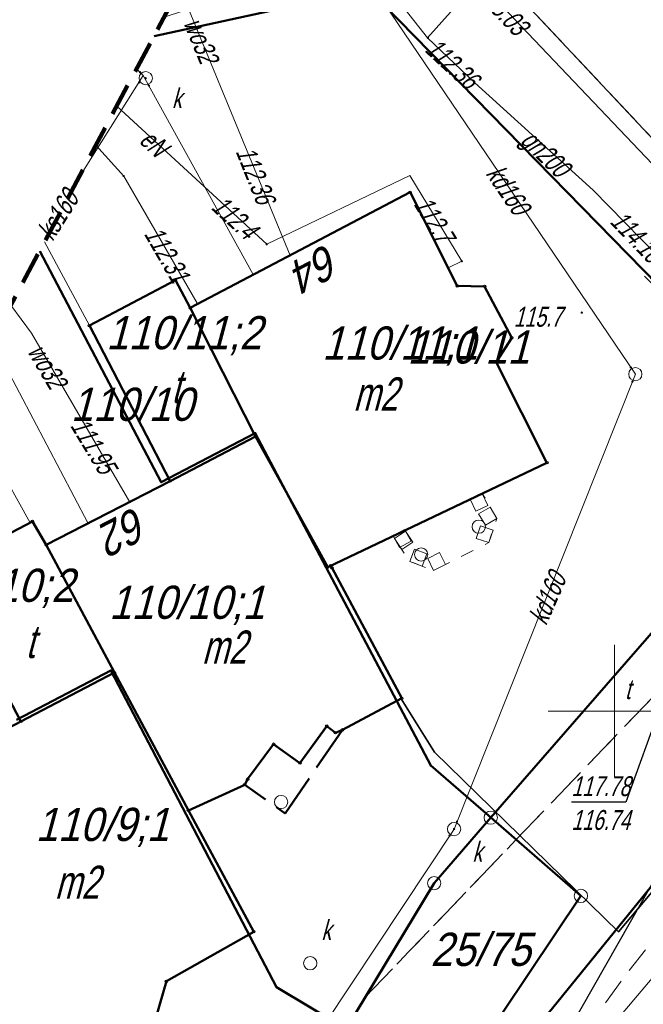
# Model space of a CAD drawing. Extents: x 7463256 to 7464485, y 5957341 to 5958260.
# Tile 142 of 256: x 7463778 to 7463801, y 5957689 to 5957726. Entities that reach past the tile are written whole.
import ezdxf
from ezdxf.enums import TextEntityAlignment as Align

# ---------------------------------------------------------------- set-up
doc = ezdxf.new("R2010")
doc.units = 0
doc.header["$MEASUREMENT"] = 0
for name, pattern in [('1.5_0.5', [2, 1.5, -0.5]), ('218-500', [1, 0.5, -0.5]), ('4', [1.8, 1.2, -0.6]), ('ib10_500', [1, 0.5, -0.5]), ('l219_500', [0]), ('mz1.0_0.5', [1.5, 1, -0.5]), ('mz2.0_0.5', [2.5, 2, -0.5])]:
    doc.linetypes.add(name, pattern=pattern)
doc.layers.get('0').update_dxf_attribs({"color": 2, "linetype": 'CONTINUOUS', "lineweight": 5})
for name, color, linetype in [('202-Punkt graniczny stabilizowany trwale', 7, 'CONTINUOUS'), ('203-Punkt załamania granicy działki nie stabilizowany', 7, 'CONTINUOUS'), ('211-Nr działki', 7, 'CONTINUOUS'), ('217-Granica konturu klasyfikcyjnego', 7, 'CONTINUOUS'), ('218-Granica użytku', 7, 'CONTINUOUS'), ('219-Linia granicy', 7, 'CONTINUOUS'), ('238-Punkt adresowy budynku', 7, 'CONTINUOUS'), ('311-podpora związana z budynkiem (punkt)', 7, 'CONTINUOUS'), ('312-Budynek (powierzchnia)', 7, 'CONTINUOUS'), ('312-Numer ewidencyjny budynku', 7, 'CONTINUOUS'), ('312-Numer ewidencyjny budynku-Atr124', 7, 'CONTINUOUS'), ('chodnik (powierzchnia)', 7, 'CONTINUOUS'), ('jezdnia (powierzchnia)', 7, 'CONTINUOUS'), ('krawężnik (linia)', 7, 'CONTINUOUS'), ('nawis - blok budynku (powierzchnia)', 7, 'CONTINUOUS'), ('Obszar opracowania', 7, 'CONTINUOUS'), ('ogrodzenie trwałe (linia)', 7, 'CONTINUOUS'), ('przewód elektroenergetyczny (linia)', 7, 'CONTINUOUS'), ('przewód elektroenergetyczny (linia)-Atr1', 7, 'CONTINUOUS'), ('przewód gazowy (linia)', 7, 'CONTINUOUS'), ('przewód gazowy (linia)-Atr1', 7, 'CONTINUOUS'), ('przewód kanalizacyjny (linia)', 7, 'CONTINUOUS'), ('przewód kanalizacyjny (linia)-Atr1', 7, 'CONTINUOUS'), ('przewód telekomunikacyjny (linia)', 7, 'CONTINUOUS'), ('przewód wodociągowy (linia)', 7, 'CONTINUOUS'), ('przewód wodociągowy (linia)-Atr1', 7, 'CONTINUOUS'), ('Punkt budynku', 7, 'CONTINUOUS'), ('punkt o określonej wysokości (sieć elektroenergetyczna)', 7, 'CONTINUOUS'), ('punkt o określonej wysokości (sieć elektroenergetyczna)-Atr2', 7, 'CONTINUOUS'), ('punkt o określonej wysokości (sieć gazowa)', 7, 'CONTINUOUS'), ('punkt o określonej wysokości (sieć gazowa)-Atr2', 7, 'CONTINUOUS'), ('punkt o określonej wysokości (sieć kanalizacyjna)', 7, 'CONTINUOUS'), ('punkt o określonej wysokości (sieć telekomunikacyjna)-Atr2', 7, 'CONTINUOUS'), ('punkt o określonej wysokości (sieć telekomunikacyjna)-Atr3', 7, 'CONTINUOUS'), ('punkt o określonej wysokości (sieć wodociągowa)', 7, 'CONTINUOUS'), ('punkt o określonej wysokości (sieć wodociągowa)-Atr2', 7, 'CONTINUOUS'), ('punkt wysokościowy naturalny', 7, 'CONTINUOUS'), ('punkt wysokościowy naturalny-Atr2', 7, 'CONTINUOUS'), ('rura ochronna - przewód elektroenergetyczny (linia)', 7, 'CONTINUOUS'), ('rura ochronna - przewód gazowy (linia)', 7, 'CONTINUOUS'), ('studzienka - przewód telekomunikacyjny (powierzchnia)-Atr17', 7, 'CONTINUOUS'), ('studzienka okrągła - przewód kanalizacyjny (punkt)', 7, 'CONTINUOUS'), ('studzienka okrągła - przewód kanalizacyjny (punkt)-Atr17', 7, 'CONTINUOUS'), ('wiata (powierzchnia)', 7, 'CONTINUOUS'), ('wiata (powierzchnia) - symbol', 7, 'CONTINUOUS'), ('Wstawianie ramki sekcyjnej z opisem', 7, 'CONTINUOUS')]:
    doc.layers.add(name, color=color, linetype=linetype)
doc.styles.get("Standard").update_dxf_attribs({"font": 'txt', "width": 0.75})
doc.linetypes.add('902-500', pattern='A,3.75,0,[1,ksztalty.shx,S=0.5,R=0,X=0,Y=0],3.75', length=7.5)

# ---------------------------------------------------------------- blocks, each defined once
blk = doc.blocks.new('PW01')
at = {"linetype": 'Continuous', "lineweight": 13}
h = blk.add_hatch(color=0, dxfattribs=at)
edge = h.paths.add_edge_path()
edge.add_arc((0, 0), 0.045, 0, 360)
blk = doc.blocks.new('US15')
at = {"color": 0, "linetype": 'Continuous', "lineweight": 13}
blk.add_circle((0, 0), 0.25, dxfattribs=at)
blk = doc.blocks.new('IB10')
at = {"color": 0, "linetype": 'Continuous', "lineweight": 13}
for p, q in [((0, 0), (0, 0.5)), ((0, 0.5), (0.5, 0.5)), ((0.5, 0), (0.5, 0.5)), ((0, 0), (0.5, 0))]:
    blk.add_line(p, q, dxfattribs=at)
blk = doc.blocks.new('203')
at = {"linetype": 'Continuous', "lineweight": 0}
h = blk.add_hatch(color=0, dxfattribs=at)
edge = h.paths.add_edge_path()
edge.add_arc((0, 0), 0.045, 0, 360)
blk = doc.blocks.new('202')
at = {"color": 0, "linetype": 'Continuous', "lineweight": 0}
blk.add_circle((0, 0), 0.25, dxfattribs=at)
blk = doc.blocks.new('PUNKTBUD')
at = {"color": 0}
blk.add_circle((0, 0), 0.045, dxfattribs=at)
blk = doc.blocks.new('311')
at = {"color": 0, "linetype": 'Continuous', "lineweight": 0}
blk.add_circle((0, 0), 0.25, dxfattribs=at)

msp = doc.modelspace()

# ---------------------------------------------------------------- linework, layer by layer
at = {"layer": '217-Granica konturu klasyfikcyjnego', "color": 3, "linetype": '1.5_0.5', "lineweight": 18, "flags": 128}
for points in [[(7463796.29, 5957695.16), (7463820.78, 5957720.73)], [(7463804.45, 5957706.46), (7463795.33, 5957695.99)], [(7463795.33, 5957695.99), (7463793.2, 5957693.52)], [(7463790.59, 5957689.21), (7463796.29, 5957695.16)], [(7463793.2, 5957693.52), (7463790.59, 5957689.21)]]:
    msp.add_lwpolyline(points, dxfattribs=at)
at = {"layer": '218-Granica użytku', "color": 3, "linetype": '218-500', "lineweight": 18, "flags": 128}
for points in [[(7463782.643, 5957725.46), (7463790.74, 5957727.22)], [(7463790.74, 5957727.22), (7463805.1, 5957712.54)], [(7463820.78, 5957720.73), (7463796.29, 5957695.16)], [(7463795.33, 5957695.99), (7463804.45, 5957706.46)], [(7463793.2, 5957693.52), (7463795.33, 5957695.99)], [(7463796.29, 5957695.16), (7463790.59, 5957689.21)], [(7463796.29, 5957695.16), (7463798.73, 5957693.04)], [(7463790.59, 5957689.21), (7463793.2, 5957693.52)], [(7463798.73, 5957693.04), (7463793.81, 5957685.7)]]:
    msp.add_lwpolyline(points, dxfattribs=at)
at = {"layer": '219-Linia granicy', "color": 3, "linetype": 'l219_500', "lineweight": 50, "flags": 128}
for points in [[(7463790.74, 5957727.22), (7463782.643, 5957725.46)], [(7463805.1, 5957712.54), (7463790.74, 5957727.22)], [(7463782.91, 5957708.64), (7463778.334, 5957717.354)], [(7463786.46, 5957710.49), (7463782.91, 5957708.64)], [(7463793.07, 5957697.95), (7463786.46, 5957710.49)], [(7463804.45, 5957706.46), (7463795.33, 5957695.99)], [(7463781.02, 5957701.54), (7463777.46, 5957699.68)], [(7463787.26, 5957689.6), (7463781.02, 5957701.54)], [(7463795.33, 5957695.99), (7463793.07, 5957697.95)], [(7463804.04, 5957696.67), (7463787.97, 5957676.87)], [(7463795.33, 5957695.99), (7463793.2, 5957693.52)], [(7463798.73, 5957693.04), (7463795.33, 5957695.99)], [(7463793.2, 5957693.52), (7463789.88, 5957688.03)], [(7463798.73, 5957693.04), (7463793.81, 5957685.7)], [(7463789.88, 5957688.03), (7463787.26, 5957689.6)]]:
    msp.add_lwpolyline(points, dxfattribs=at)
at = {"layer": '312-Budynek (powierzchnia)', "color": 7, "linetype": 'Continuous', "lineweight": 50, "flags": 128}
for points in [[(7463784.01, 5957715.21), (7463792.29, 5957719.57)], [(7463792.29, 5957719.57), (7463794.07, 5957716.04)], [(7463780.21, 5957714.54), (7463783.45, 5957716.26)], [(7463783.45, 5957716.26), (7463784.01, 5957715.21)], [(7463794.07, 5957716.04), (7463795.1, 5957716.02)], [(7463795.1, 5957716.02), (7463796.12, 5957714.08)], [(7463786.47, 5957710.36), (7463784.01, 5957715.21)], [(7463784.01, 5957715.21), (7463786.47, 5957710.36)], [(7463783.25, 5957708.68), (7463780.21, 5957714.54)], [(7463796.12, 5957714.08), (7463795.54, 5957713.16)], [(7463795.54, 5957713.16), (7463797.45, 5957709.37)], [(7463783.25, 5957708.68), (7463786.47, 5957710.36)], [(7463786.47, 5957710.36), (7463783.25, 5957708.68)], [(7463786.47, 5957710.36), (7463789.19, 5957705.44)], [(7463789.19, 5957705.44), (7463786.47, 5957710.36)], [(7463797.45, 5957709.37), (7463789.19, 5957705.44)], [(7463778.58, 5957706.27), (7463783.25, 5957708.68)], [(7463774.62, 5957705.36), (7463778.06, 5957707.16)], [(7463778.06, 5957707.16), (7463778.58, 5957706.27)], [(7463778.58, 5957706.27), (7463781.15, 5957701.46)], [(7463781.15, 5957701.46), (7463778.58, 5957706.27)], [(7463789.19, 5957705.44), (7463789.3, 5957705.49)], [(7463789.3, 5957705.49), (7463789.35, 5957705.4)], [(7463789.35, 5957705.4), (7463791.98, 5957700.49)], [(7463777.63, 5957699.62), (7463774.62, 5957705.36)], [(7463781.15, 5957701.46), (7463777.63, 5957699.62)], [(7463777.63, 5957699.62), (7463781.15, 5957701.46)], [(7463781.15, 5957701.46), (7463783.94, 5957696.26)], [(7463783.94, 5957696.26), (7463781.15, 5957701.46)], [(7463791.98, 5957700.49), (7463789.74, 5957699.3)], [(7463773.15, 5957697.27), (7463777.63, 5957699.62)], [(7463789.15, 5957699.44), (7463788.14, 5957698.05)], [(7463789.48, 5957699.19), (7463789.15, 5957699.44)], [(7463789.74, 5957699.3), (7463789.48, 5957699.19)], [(7463787.15, 5957698.76), (7463786.17, 5957697.44)], [(7463788.14, 5957698.05), (7463787.15, 5957698.76)], [(7463786.06, 5957697.23), (7463783.94, 5957696.26)], [(7463786.17, 5957697.44), (7463786.06, 5957697.23)], [(7463783.94, 5957696.26), (7463786.4, 5957691.69)], [(7463786.4, 5957691.69), (7463783.11, 5957689.82)], [(7463783.11, 5957689.82), (7463782.59, 5957688)]]:
    msp.add_lwpolyline(points, dxfattribs=at)
at = {"layer": 'chodnik (powierzchnia)', "color": 7, "linetype": 'mz1.0_0.5', "lineweight": 18, "flags": 128}
msp.add_lwpolyline([(7463699.323, 5957594.39), (7463700.37, 5957592.93), (7463723.65, 5957576.64), (7463727.48, 5957575.52), (7463728.66, 5957575.7), (7463730.18, 5957576.2), (7463765.45, 5957634.01), (7463794.73, 5957681.9), (7463797.66, 5957686.28), (7463800.49, 5957690.15), (7463803.45, 5957693.95), (7463806.58, 5957697.64), (7463810.39, 5957701.96), (7463813.7, 5957705.46), (7463813.07, 5957701.71), (7463813.05, 5957701.59)], dxfattribs=at)
at = {"layer": 'jezdnia (powierzchnia)', "color": 7, "linetype": '1.5_0.5', "lineweight": 18, "flags": 128}
msp.add_lwpolyline([(7463794.806, 5957742.117), (7463794.34, 5957739.88), (7463794.48, 5957737.81), (7463795.79, 5957735.53), (7463815.32, 5957714.2), (7463816.78, 5957713.01), (7463818.22, 5957712.22), (7463819.59, 5957711.95), (7463820.3, 5957711.85), (7463824, 5957712.35), (7463821.81, 5957710.38), (7463818.63, 5957707.32), (7463815.17, 5957703.91), (7463813.07, 5957701.71), (7463813.7, 5957705.46), (7463813.55, 5957707.81), (7463812.69, 5957709.58), (7463791.6, 5957732.07), (7463789.1, 5957733.86), (7463787.35, 5957734.315)], dxfattribs=at)
at = {"layer": 'krawężnik (linia)', "color": 7, "linetype": 'Continuous', "lineweight": 25, "flags": 128}
msp.add_lwpolyline([(7463813.07, 5957701.71), (7463813.7, 5957705.46), (7463813.55, 5957707.81), (7463812.69, 5957709.58), (7463791.6, 5957732.07), (7463789.1, 5957733.86), (7463787.35, 5957734.315)], dxfattribs=at)
at = {"layer": 'nawis - blok budynku (powierzchnia)', "color": 7, "linetype": 'mz2.0_0.5', "lineweight": 50, "flags": 128}
msp.add_lwpolyline([(7463786.17, 5957697.44), (7463787.15, 5957698.76), (7463788.14, 5957698.05), (7463789.15, 5957699.44), (7463789.48, 5957699.19), (7463789.74, 5957699.3), (7463787.59, 5957696.15), (7463786.06, 5957697.23)], close=True, dxfattribs=at)
at = {"layer": 'Obszar opracowania', "color": 132, "linetype": '4', "lineweight": 200, "flags": 128}
msp.add_lwpolyline([(7463648.63, 5957598.42), (7463381.17, 5957559), (7463352.31, 5957567.45), (7463255.88, 5957568.85), (7463280.41, 5957340.9), (7463468.95, 5957378.08), (7463536.66, 5957509.53), (7463626.95, 5957460.4), (7463653.5, 5957411.27), (7463734.5, 5957471.02), (7463879.22, 5957698.07), (7464314.97, 5957939.96), (7464470.72, 5957945.23), (7464483.34, 5958244.06), (7464262.86, 5958260.06), (7464240.11, 5958013.73), (7463789.91, 5957739.13), (7463712.41, 5957593.35)], close=True, dxfattribs=at)
at = {"layer": 'ogrodzenie trwałe (linia)', "color": 7, "linetype": '902-500', "lineweight": 35, "flags": 128}
msp.add_lwpolyline([(7463791.95, 5957700.47), (7463793.21, 5957698.46), (7463800.14, 5957691.68), (7463802.07, 5957693.97), (7463803.04, 5957695.12), (7463808.75, 5957701.87), (7463807.66, 5957709.84), (7463801.13, 5957716.4)], dxfattribs=at)
at = {"layer": 'przewód elektroenergetyczny (linia)', "color": 1, "linetype": 'Continuous', "lineweight": 18, "flags": 128}
for points in [[(7463784.25, 5957663.85), (7463788.88, 5957671.22), (7463800.25, 5957688.56), (7463805.05, 5957694.23), (7463825.11, 5957718.69), (7463830.32, 5957723.92), (7463832.35, 5957725.2), (7463835.29, 5957727.04), (7463840.76, 5957730.57), (7463854.83, 5957738.48), (7463862.19, 5957744.9), (7463869.88, 5957751.68), (7463874.03, 5957754.71), (7463877.47, 5957757.09), (7463889.48, 5957763.99), (7463905.46, 5957773.78), (7463921.52, 5957783.6), (7463924.36, 5957785.61), (7463931.77, 5957790.66), (7463934.27, 5957792.4), (7463940.57, 5957795.91), (7463943.95, 5957798.07)], [(7463793.73, 5957716.72), (7463794.24, 5957716.97), (7463792.28, 5957720.2), (7463786.89, 5957717.61), (7463781.238, 5957722.817)]]:
    msp.add_lwpolyline(points, dxfattribs=at)
at = {"layer": 'przewód gazowy (linia)', "color": 40, "linetype": 'Continuous', "lineweight": 18, "flags": 128}
for points in [[(7463792.95, 5957725.39), (7463794.35, 5957726.97), (7463799.44, 5957732.01), (7463801.34, 5957733.88), (7463802.95, 5957742.92), (7463803.25, 5957743.27), (7463816.92, 5957751.7), (7463829.79, 5957759.61), (7463831.93, 5957760.9), (7463834.59, 5957762.89), (7463840.64, 5957767.95), (7463843.08, 5957770.19), (7463847.574, 5957774.302)], [(7463783.021, 5957726.172), (7463790.42, 5957728.61), (7463792.95, 5957725.39)], [(7463820.52, 5957697.94), (7463820.32, 5957698.11), (7463819.89, 5957698.56), (7463814, 5957704.36), (7463809.01, 5957709.55), (7463807.15, 5957711.31), (7463805.44, 5957713.25), (7463802.19, 5957716.58), (7463799.19, 5957719.65), (7463794.73, 5957723.7), (7463792.95, 5957725.39)], [(7463780.453, 5957721.342), (7463781.5, 5957720.18), (7463784.27, 5957715.39)], [(7463777.97, 5957707.11), (7463775.372, 5957711.784)]]:
    msp.add_lwpolyline(points, dxfattribs=at)
at = {"layer": 'przewód kanalizacyjny (linia)', "color": 34, "linetype": 'Continuous', "lineweight": 18, "flags": 128}
for points in [[(7463786.875, 5957733.421), (7463788.74, 5957730.5), (7463800.78, 5957712.71), (7463793.95, 5957695.56), (7463787.13, 5957685.27), (7463781.43, 5957674.56), (7463776.46, 5957666.57), (7463772.8, 5957660.97), (7463764.05, 5957648.9), (7463758.21, 5957641.48)], [(7463781.984, 5957724.22), (7463782.24, 5957723.97), (7463786.38, 5957716.47), (7463782.24, 5957723.97), (7463779.712, 5957719.947)], [(7463776.534, 5957713.969), (7463780.15, 5957707.1)]]:
    msp.add_lwpolyline(points, dxfattribs=at)
at = {"layer": 'przewód telekomunikacyjny (linia)', "color": 30, "linetype": 'Continuous', "lineweight": 18, "flags": 128}
for points in [[(7463786.877, 5957733.424), (7463789.27, 5957732.85), (7463792.75, 5957729.79), (7463793.13, 5957729.36), (7463793.52, 5957728.95), (7463809.31, 5957712.33), (7463809.64, 5957711.87), (7463809.78, 5957711.21), (7463807.88, 5957707.36), (7463802.24, 5957701.73), (7463801.88, 5957701.27), (7463802.23, 5957701.12), (7463807.4, 5957696.02), (7463822.16, 5957684.99)], [(7463778.517, 5957717.699), (7463780.21, 5957714.54)]]:
    msp.add_lwpolyline(points, dxfattribs=at)
at = {"layer": 'przewód wodociągowy (linia)', "color": 5, "linetype": 'Continuous', "lineweight": 18, "flags": 128}
for points in [[(7463787.77, 5957717.19), (7463783.615, 5957727.289)], [(7463781.73, 5957707.89), (7463778.03, 5957714.26), (7463777.25, 5957715.317)]]:
    msp.add_lwpolyline(points, dxfattribs=at)
at = {"layer": 'punkt o określonej wysokości (sieć telekomunikacyjna)-Atr2', "color": 7, "flags": 128}
msp.add_lwpolyline([(7463801.76, 5957700.29), (7463800.42, 5957696.57), (7463798.371, 5957696.57)], dxfattribs=at)
at = {"layer": 'rura ochronna - przewód elektroenergetyczny (linia)', "color": 6, "linetype": 'Continuous', "lineweight": 30}
msp.add_lwpolyline([(7463788.06, 5957667.97), (7463789.67, 5957670.34), (7463788.95, 5957670.98), (7463787.97, 5957670.39), (7463788, 5957668.97), (7463787.04, 5957668.3), (7463786.6, 5957669), (7463787.69, 5957671.01), (7463789.2, 5957671.96), (7463797.35, 5957686.34), (7463807.57, 5957704.32), (7463811.26, 5957709.26), (7463811.26, 5957709.26), (7463813.24, 5957710.54), (7463828.18, 5957724.48), (7463831.63, 5957727.75), (7463832.35, 5957728.36), (7463835.71, 5957731.23), (7463853.62, 5957740.94), (7463861.95, 5957746.1), (7463871.6, 5957752.44), (7463884.44, 5957760.87), (7463892.53, 5957766.21)], dxfattribs=at)
at = {"layer": 'rura ochronna - przewód gazowy (linia)', "color": 40, "linetype": 'Continuous', "lineweight": 35, "flags": 128}
msp.add_lwpolyline([(7463781.5, 5957720.18), (7463780.453, 5957721.342)], dxfattribs=at)
at = {"layer": 'wiata (powierzchnia)', "color": 7, "linetype": 'ib10_500', "lineweight": 18, "flags": 128}
msp.add_lwpolyline([(7463795.01, 5957708.21), (7463791.65, 5957706.61), (7463791.7, 5957706.52), (7463792.28, 5957705.65), (7463793.18, 5957705.31), (7463795.26, 5957706.36), (7463795.56, 5957707.27)], close=True, dxfattribs=at)
at = {"layer": 'Wstawianie ramki sekcyjnej z opisem', "color": 7, "linetype": 'Continuous', "lineweight": 13, "flags": 128}
for points in [[(7463800, 5957697.5), (7463800, 5957702.5)], [(7463797.5, 5957700), (7463802.5, 5957700)]]:
    msp.add_lwpolyline(points, dxfattribs=at)

# ---------------------------------------------------------------- block references
at = {"layer": '202-Punkt graniczny stabilizowany trwale', "color": 3, "linetype": 'Continuous', "lineweight": 18}
for p in [(7463795.33, 5957695.99), (7463793.2, 5957693.52), (7463798.73, 5957693.04)]:
    msp.add_blockref('202', p, dxfattribs=at)
at = {"layer": '203-Punkt załamania granicy działki nie stabilizowany', "color": 3, "linetype": 'Continuous', "lineweight": 18}
for p in [(7463786.46, 5957710.49), (7463782.91, 5957708.64), (7463781.02, 5957701.54), (7463793.07, 5957697.95), (7463787.26, 5957689.6)]:
    msp.add_blockref('203', p, dxfattribs=at)
at = {"layer": '311-podpora związana z budynkiem (punkt)', "color": 7, "linetype": 'Continuous', "lineweight": 18}
for p in [(7463794.88, 5957706.96), (7463792.71, 5957705.91), (7463787.43, 5957696.58)]:
    msp.add_blockref('311', p, dxfattribs=at)
at = {"layer": 'Punkt budynku', "color": 5, "linetype": 'Continuous', "lineweight": 18}
for p in [(7463792.29, 5957719.57), (7463783.45, 5957716.26), (7463794.07, 5957716.04), (7463795.1, 5957716.02), (7463784.01, 5957715.21), (7463780.21, 5957714.54), (7463796.12, 5957714.08), (7463795.54, 5957713.16), (7463786.47, 5957710.36), (7463797.45, 5957709.37), (7463783.25, 5957708.68), (7463778.06, 5957707.16), (7463778.58, 5957706.27), (7463789.19, 5957705.44), (7463789.3, 5957705.49), (7463789.35, 5957705.4), (7463781.15, 5957701.46), (7463791.98, 5957700.49), (7463777.63, 5957699.62), (7463789.15, 5957699.44), (7463789.48, 5957699.19), (7463789.74, 5957699.3), (7463787.15, 5957698.76), (7463788.14, 5957698.05), (7463786.06, 5957697.23), (7463786.17, 5957697.44), (7463783.94, 5957696.26), (7463786.4, 5957691.69), (7463783.11, 5957689.82)]:
    msp.add_blockref('PUNKTBUD', p, dxfattribs=at)
at = {"layer": 'punkt o określonej wysokości (sieć elektroenergetyczna)', "color": 1, "linetype": 'Continuous', "lineweight": 13}
for p in [(7463786.89, 5957717.61), (7463794.24, 5957716.97)]:
    msp.add_blockref('PW01', p, dxfattribs=at)
at = {"layer": 'punkt o określonej wysokości (sieć gazowa)', "color": 40, "linetype": 'Continuous', "lineweight": 13}
for p in [(7463792.96, 5957725.39), (7463781.5, 5957720.18), (7463777.97, 5957707.11)]:
    msp.add_blockref('PW01', p, dxfattribs=at)
at = {"layer": 'punkt o określonej wysokości (sieć kanalizacyjna)', "color": 34, "linetype": 'Continuous', "lineweight": 13}
for p in [(7463782.12, 5957724.09), (7463782.08, 5957723.71), (7463782.33, 5957723.87), (7463782.45, 5957723.59), (7463786.38, 5957716.47), (7463800.61, 5957712.96), (7463800.67, 5957712.43), (7463780.15, 5957707.1), (7463794.06, 5957695.84), (7463793.95, 5957695.56), (7463793.78, 5957695.31)]:
    msp.add_blockref('PW01', p, dxfattribs=at)
at = {"layer": 'punkt o określonej wysokości (sieć wodociągowa)', "color": 5, "linetype": 'Continuous', "lineweight": 13}
for p in [(7463787.77, 5957717.19), (7463781.73, 5957707.89)]:
    msp.add_blockref('PW01', p, dxfattribs=at)
at = {"layer": 'punkt wysokościowy naturalny', "color": 7, "linetype": 'Continuous', "lineweight": 13}
msp.add_blockref('PW01', (7463798.76, 5957715.03), dxfattribs=at)
at = {"layer": 'studzienka okrągła - przewód kanalizacyjny (punkt)', "color": 34, "linetype": 'Continuous', "lineweight": 18}
for p in [(7463782.33, 5957723.87), (7463800.78, 5957712.71), (7463793.95, 5957695.56), (7463788.53, 5957690.5)]:
    msp.add_blockref('US15', p, dxfattribs=at)
at = {"layer": 'wiata (powierzchnia) - symbol', "color": 7, "linetype": 'Continuous', "lineweight": 18}
for p, rotation in [((7463795.01, 5957708.21), 205.463), ((7463795.56, 5957707.27), 120.332), ((7463795.26, 5957706.36), 71.75399999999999), ((7463791.65, 5957706.61), 299.055), ((7463791.7, 5957706.52), 303.69), ((7463792.28, 5957705.65), 339.305), ((7463793.18, 5957705.31), 26.785)]:
    msp.add_blockref('IB10', p, dxfattribs=dict(at, rotation=rotation))

# ---------------------------------------------------------------- texts
at = {"layer": '211-Nr działki', "color": 3, "linetype": 'Continuous', "lineweight": 18, "oblique": 15, "width": 0.9}
for s, p in [('110/11', (7463792.19, 5957713.11)), ('110/10', (7463779.51, 5957710.95)), ('25/75', (7463793.06, 5957690.4))]:
    msp.add_text(s, height=1.25, dxfattribs=at).set_placement(p)
at = {"layer": '238-Punkt adresowy budynku', "color": 7, "linetype": 'Continuous', "lineweight": 25, "oblique": 15, "width": 0.9}
for s, rotation, p in [('64', 207.772, (7463788.49, 5957717.29)), ('62', 207.296, (7463781.27, 5957707.38))]:
    msp.add_text(s, height=1.25, rotation=rotation, dxfattribs=at).set_placement(p, align=Align.CENTER)
at = {"layer": '312-Numer ewidencyjny budynku', "color": 7, "linetype": 'Continuous', "lineweight": 18, "oblique": 15, "width": 0.9}
for s, p in [('110/11;2', (7463780.84, 5957713.65)), ('110/11;1', (7463788.98, 5957713.26)), ('110/9;1', (7463778.18, 5957695.11))]:
    msp.add_text(s, height=1.25, dxfattribs=at).set_placement(p)
for s, p in [('110/10;2', (7463776.68, 5957704.75)), ('110/10;1', (7463783.88, 5957704.11))]:
    msp.add_text(s, height=1.25, dxfattribs=at).set_placement(p, align=Align.MIDDLE_CENTER)
at = {"layer": '312-Numer ewidencyjny budynku-Atr124', "color": 7, "oblique": 15, "width": 0.72}
for s, p in [('t', (7463783.46, 5957712.24)), ('t', (7463777.97, 5957702.63)), ('m2', (7463785.28, 5957702.42))]:
    msp.add_text(s, height=1.25, dxfattribs=at).set_placement(p, align=Align.MIDDLE_CENTER)
for p in [(7463790.15, 5957711.34), (7463778.9, 5957692.93)]:
    msp.add_text('m2', height=1.25, dxfattribs=at).set_placement(p)
at = {"layer": 'przewód elektroenergetyczny (linia)-Atr1', "color": 1, "oblique": 15, "width": 0.72}
msp.add_text('eN', height=0.75, rotation=317.37, dxfattribs=at).set_placement((7463782.04, 5957721.47))
at = {"layer": 'przewód gazowy (linia)-Atr1', "color": 7, "oblique": 15, "width": 0.72}
msp.add_text('gn200', height=0.75, rotation=315.89, dxfattribs=at).set_placement((7463796.41, 5957721.47))
at = {"layer": 'przewód kanalizacyjny (linia)-Atr1', "color": 34, "oblique": 15, "width": 0.72}
for s, rotation, p in [('kd160', 304.09, (7463795.12, 5957720.27)), ('ks160', 57.85, (7463778.82, 5957717.69)), ('ks160', 57.85, (7463778.82, 5957717.69)), ('kd160', 66.5, (7463797.42, 5957703.2))]:
    msp.add_text(s, height=0.75, rotation=rotation, dxfattribs=at).set_placement(p)
at = {"layer": 'przewód wodociągowy (linia)-Atr1', "color": 5, "oblique": 15, "width": 0.72}
for rotation, p in [(292.21, (7463783.74, 5957725.96)), (300.67, (7463777.85, 5957713.57))]:
    msp.add_text('wo32', height=0.75, rotation=rotation, dxfattribs=at).set_placement(p)
at = {"layer": 'punkt o określonej wysokości (sieć elektroenergetyczna)-Atr2', "color": 1, "oblique": 15, "width": 0.72}
for s, rotation, p in [('112.4', 317.36, (7463784.76, 5957718.96)), ('112.7', 301.25, (7463792.41, 5957719.12))]:
    msp.add_text(s, height=0.75, rotation=rotation, dxfattribs=at).set_placement(p)
at = {"layer": 'punkt o określonej wysokości (sieć gazowa)-Atr2', "color": 40, "oblique": 15, "width": 0.72}
for s, rotation, p in [('112.36', 317.19, (7463792.81, 5957724.9)), ('114.10', 313.85, (7463799.79, 5957718.43)), ('112.31', 300.03, (7463782.25, 5957718))]:
    msp.add_text(s, height=0.75, rotation=rotation, dxfattribs=at).set_placement(p)
at = {"layer": 'punkt o określonej wysokości (sieć telekomunikacyjna)-Atr2', "color": 30, "oblique": 15, "width": 0.72}
msp.add_text('113.03', height=0.75, rotation=313.53, dxfattribs=at).set_placement((7463794.73, 5957727.02))
msp.add_text('117.78', height=0.75, dxfattribs=at).set_placement((7463798.371, 5957696.578), align=Align.BOTTOM_LEFT)
at = {"layer": 'punkt o określonej wysokości (sieć telekomunikacyjna)-Atr3', "color": 30, "oblique": 15, "width": 0.72}
msp.add_text('116.74', height=0.75, dxfattribs=at).set_placement((7463798.371, 5957695.303), align=Align.BOTTOM_LEFT)
at = {"layer": 'punkt o określonej wysokości (sieć wodociągowa)-Atr2', "color": 5, "oblique": 15, "width": 0.72}
for s, rotation, p in [('112.36', 291.78, (7463785.71, 5957721.11)), ('111.95', 301.03, (7463779.47, 5957710.77))]:
    msp.add_text(s, height=0.75, rotation=rotation, dxfattribs=at).set_placement(p)
at = {"layer": 'punkt wysokościowy naturalny-Atr2', "color": 7, "oblique": 15, "width": 0.72}
msp.add_text('115.7', height=0.75, dxfattribs=at).set_placement((7463796.2, 5957714.5))
at = {"layer": 'studzienka - przewód telekomunikacyjny (powierzchnia)-Atr17', "color": 30, "oblique": 15, "width": 0.72}
msp.add_text('t', height=0.75, dxfattribs=at).set_placement((7463800.39, 5957700.46))
at = {"layer": 'studzienka okrągła - przewód kanalizacyjny (punkt)-Atr17', "color": 34, "oblique": 15, "width": 0.72}
for p in [(7463783.32, 5957722.74), (7463794.64, 5957694.33), (7463788.95, 5957691.38)]:
    msp.add_text('k', height=0.75, dxfattribs=at).set_placement(p)

doc.saveas('drawing.dxf')
